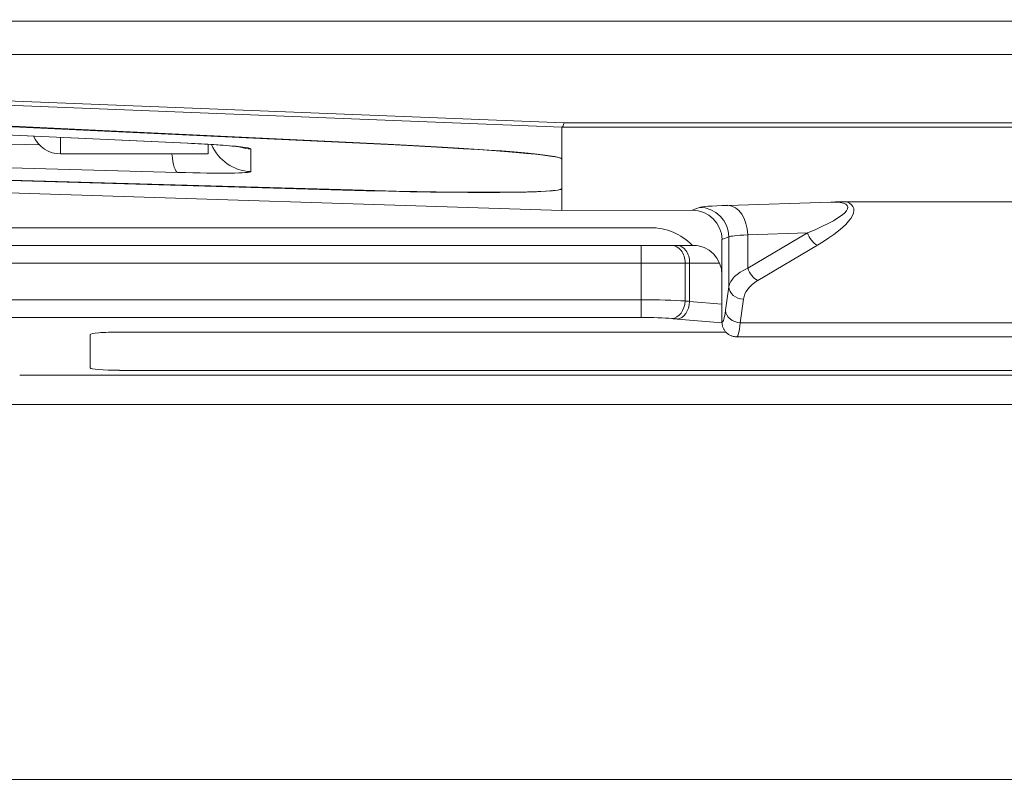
# Model space of a CAD drawing. Header units: millimetres. Extents: x 4 to 836, y 5 to 589.
# Tile 109 of 154: x 657 to 674, y 247 to 260. Entities that reach past the tile are written whole.
import ezdxf

# ---------------------------------------------------------------- set-up
doc = ezdxf.new("R2010")
doc.units = ezdxf.units.MM
doc.layers.add('1', color=7, linetype='Continuous', true_color=0xffffff)
doc.styles.add('ideas_simplex', font='simplex.shx')
doc.dimstyles.get("Standard").update_dxf_attribs({"dimtxt": 0.18, "dimasz": 0.18, "dimexe": 0.18, "dimexo": 0.0625, "dimgap": 0.09, "dimtad": 0, "dimtih": 1, "dimtoh": 1, "dimdec": 4, "dimzin": 0, "dimdsep": 46, "dimtxsty": 'Standard', "dimcen": 0.09, "dimadec": 0, "dimazin": 0, "dimtfac": 1, "dimtdec": 4, "dimtofl": 0, "dimtmove": 0, "dimatfit": 3, "dimfxl": 1, "dimtolj": 1, "dimtzin": 0, "dimarcsym": 0})

# ---------------------------------------------------------------- blocks, each defined once
blk = doc.blocks.new('_U6')
at = {"layer": '1', "color": 152, "lineweight": 13}
for p, q in [((678.538624, 315.211223), (784.688083, 315.211223)), ((650.312249, 253.711148), (784.688083, 253.711148))]:
    blk.add_line(p, q, dxfattribs=at)
at = {"layer": '1', "color": 27, "lineweight": 13}
blk.add_line((782.688083, 315.211223), (782.688083, 253.711148), dxfattribs=at)
at = {"layer": '1', "color": 87, "lineweight": 25}
for p, q in [((781.188083, 293.048685), (775.563083, 293.048685)), ((775.563083, 293.048685), (775.563083, 291.548685)), ((781.188083, 291.548685), (781.188083, 293.048685)), ((775.563083, 277.373685), (775.563083, 275.873685)), ((781.188083, 275.873685), (781.188083, 277.373685)), ((775.563083, 275.873685), (781.188083, 275.873685))]:
    blk.add_line(p, q, dxfattribs=at)
at = {"layer": '1', "color": 27, "lineweight": 18}
for points in [[(782.688083, 315.211223), (783.217064, 312.211225), (782.159102, 312.211221)], [(782.688083, 253.711148), (782.159102, 256.711146), (783.217064, 256.71115)]]:
    blk.add_solid(points, dxfattribs=at)
at = {"layer": '1', "color": 87, "linetype": 'Continuous', "lineweight": 25, "char_height": 3, "attachment_point": 7, "rotation": 90, "line_spacing_factor": 1.204819, "style": 'ideas_simplex'}
for s, insert in [('\\W1.2558;2.421', (781.034583, 277.321185)), ('\\W1.2097;61,5', (773.722083, 278.806185))]:
    blk.add_mtext(s, dxfattribs=dict(at, insert=insert))

msp = doc.modelspace()

# ---------------------------------------------------------------- linework, layer by layer
at = {"layer": '1', "color": 252, "linetype": 'Continuous', "lineweight": 18}
msp.add_line((696.539, 260.211), (655.539, 260.211), dxfattribs=at)
at = {"layer": '1', "color": 9, "linetype": 'Continuous', "lineweight": 18}
for p, q in [((651.219, 259.645), (700.858, 259.645)), ((646.591, 258.753), (659.689, 258.143)), ((652.46, 258.625), (663.209, 258.113)), ((663.078, 258.127), (652.529, 258.629)), ((666.039, 257.876), (666.039, 258.414)), ((659.689, 258.143), (659.698, 258.143)), ((666.039, 257.876), (666.039, 257.373)), ((646.295, 257.63), (666.039, 257)), ((662.485, 257.35), (649.589, 257.721)), ((662.32, 257.348), (649.624, 257.713)), ((666.039, 257), (666.039, 257.373)), ((681.21, 257.148), (670.867, 257.148)), ((668.248, 257.007), (666.039, 257)), ((667.539, 256.711), (640.039, 256.711)), ((668.752, 256.51), (668.752, 255.914)), ((668.254, 256.415), (668.249, 256.416)), ((668.752, 255.914), (668.752, 255.111)), ((668.752, 255.111), (668.752, 255.111)), ((669.003, 254.86), (683.074, 254.86))]:
    msp.add_line(p, q, dxfattribs=at)
at = {"layer": '1', "color": 9, "linetype": 'Continuous', "lineweight": 13}
for p, q in [((650.178, 259.121), (666.074, 258.486)), ((666.039, 258.414), (649.944, 259.057)), ((646.6, 258.753), (659.698, 258.143)), ((646.196, 258.426), (657.18, 258.113)), ((666.074, 258.486), (686.004, 258.486)), ((686.038, 258.414), (666.039, 258.414)), ((663.209, 258.113), (663.209, 258.12)), ((659.523, 257.647), (646.3, 258.024)), ((660.762, 258.048), (660.762, 257.662)), ((662.32, 257.348), (662.32, 257.355)), ((668.85, 257.089), (670.595, 257.145)), ((668.248, 257.007), (668.369, 257.055)), ((669.188, 256.024), (670.2, 256.622)), ((670.2, 256.622), (669.188, 256.59)), ((669.188, 256.59), (669.188, 256.024)), ((668.867, 256.556), (668.752, 256.51)), ((668.867, 255.709), (668.867, 256.556)), ((670.369, 256.412), (669.357, 255.814)), ((668.813, 255.31), (668.867, 255.709)), ((669.116, 255.499), (669.062, 255.1)), ((669.062, 255.1), (683.015, 255.1))]:
    msp.add_line(p, q, dxfattribs=at)
at = {"layer": '1', "color": 27, "linetype": 'Continuous', "lineweight": 13}
msp.add_line((657.539, 257.961), (657.539, 258.243), dxfattribs=at)
at = {"layer": '1', "color": 27, "linetype": 'Continuous', "lineweight": 18}
for p in [(660.039, 258.125), (657.539, 257.961)]:
    msp.add_line(p, (660.039, 257.961), dxfattribs=at)
at = {"layer": '1', "color": 143, "linetype": 'Continuous', "lineweight": 18}
for p, q in [((632.681, 256.411), (667.381, 256.411)), ((667.381, 256.411), (667.903, 256.411)), ((667.903, 256.411), (667.991, 256.411)), ((667.991, 256.411), (668.317, 256.411))]:
    msp.add_line(p, q, dxfattribs=at)
at = {"layer": '1', "color": 143, "linetype": 'Continuous', "lineweight": 13}
for p, q in [((667.381, 256.411), (667.381, 256.111)), ((667.381, 256.111), (632.681, 256.111)), ((667.381, 255.488), (667.381, 256.111)), ((668.126, 256.111), (667.381, 256.111)), ((668.203, 256.111), (668.126, 256.111)), ((668.126, 256.111), (668.126, 255.469)), ((668.712, 256.111), (668.203, 256.111)), ((668.203, 256.111), (668.203, 255.461)), ((627.327, 255.488), (667.381, 255.488)), ((667.381, 255.488), (667.381, 255.189)), ((668.203, 255.461), (668.752, 255.417)), ((667.381, 255.189), (627.327, 255.189)), ((668.754, 255.1), (667.991, 255.162))]:
    msp.add_line(p, q, dxfattribs=at)
at = {"layer": '1', "color": 18, "linetype": 'Continuous', "lineweight": 18}
for p, q in [((668.823, 254.941), (658.539, 254.941)), ((658.039, 254.9), (658.039, 254.333)), ((658.539, 254.292), (693.539, 254.292))]:
    msp.add_line(p, q, dxfattribs=at)
at = {"layer": '1', "color": 251, "linetype": 'Continuous', "lineweight": 18}
msp.add_line((606.683, 247.358), (745.394, 247.358), dxfattribs=at)
at = {"layer": '1', "color": 27, "linetype": 'Continuous', "lineweight": 18}
msp.add_arc((657.539, 258.461), 0.5, 203.1863, 270, dxfattribs=at)
at = {"layer": '1', "color": 9, "linetype": 'Continuous', "lineweight": 18}
msp.add_arc((667.539, 255.711), 1, 44.7722, 90, dxfattribs=at)
for centre, major_axis, ratio, start_param, end_param in [((666.074, 260.413), (-0.04, -2), 0.071515, 0.036335, 0.272374), ((723.251, 258.124), (-57.212, 0.29), 0.001232, 6.28067, 6.283192), ((659.262, 258.099), (-1.5, 0.051), 0.040937, 4.091366, 4.419511), ((661.539, 258.033), (-4.5, 0.157), 0.034878, 3.142813, 4.364543), ((661.739, 258.023), (-4.3, 0.15), 0.034878, 3.142813, 4.364543), ((661.539, 257.53), (-4.5, 0.157), 0.034878, 1.746549, 3.142813), ((661.739, 257.524), (-4.3, 0.15), 0.034878, 1.746549, 3.142813), ((668.246, 256.507), (-0.49, -0.129), 0.987596, 2.887951, 4.455706), ((668.253, 255.915), (-0.133, 0.482), 0.996449, 4.441623, 6.011201)]:
    msp.add_ellipse(centre, major_axis=major_axis, ratio=ratio, start_param=start_param, end_param=end_param, dxfattribs=at)
at = {"layer": '1', "color": 9, "linetype": 'Continuous', "lineweight": 13}
for centre, major_axis, ratio, start_param, end_param in [((660.789, 258.411), (0.75, 0), 0.999391, 3.5385, 4.677482), ((659.262, 258.099), (-1.5, 0.051), 0.040937, 3.142993, 4.091366), ((659.549, 258.396), (-0.021, -0.75), 0.181414, 5.336019, 6.247711), ((660.789, 258.797), (0.75, 0), 0.999391, 4.445419, 4.677482), ((659.262, 257.716), (-1.5, 0.053), 0.040247, 1.746765, 3.143028), ((669.863, 257.051), (-1.5, 0), 0.034921, 5.454154, 6.195919), ((668.85, 256.59), (-0.016, 0.5), 0.675402, 4.69078, 6.235843), ((669.224, 256.602), (-1.661, -0.466), 0.168914, 2.150639, 3.695702), ((669.224, 256.392), (-1.756, -0.661), 0.25011, 2.183188, 3.420184), ((668.369, 256.556), (-0.185, 0.464), 0.995592, 4.334137, 5.901892), ((669.863, 256.551), (-1, 0), 0.052381, 5.454154, 6.195919), ((670.369, 256.622), (-0.127, 0.215), 0.619344, 1.219895, 2.379582), ((669.863, 255.667), (-1, 0), 0.483747, 5.454154, 6.195919), ((669.357, 256.024), (0.127, -0.215), 0.619344, 4.361487, 5.521175), ((669.863, 255.457), (-0.75, 0), 0.644996, 5.454154, 6.195919), ((669.116, 255.709), (-0.248, 0.034), 0.838098, 0.160454, 1.683992), ((668.754, 256.36), (0, -1.25), 0.087489, 6.265753, 6.856035), ((669.062, 255.31), (-0.248, 0.034), 0.838098, 0.160454, 1.683992), ((669.003, 256.36), (0, -1.5), 0.072907, 6.27794, 6.856035)]:
    msp.add_ellipse(centre, major_axis=major_axis, ratio=ratio, start_param=start_param, end_param=end_param, dxfattribs=at)
at = {"layer": '1', "color": 143, "linetype": 'Continuous', "lineweight": 13}
for centre, major_axis, ratio, start_param, end_param in [((667.903, 256.111), (0, -0.3), 0.745356, 1.570796, 3.141593), ((667.991, 256.111), (0, -0.3), 0.707107, 1.570796, 3.141593), ((667.381, 255.431), (-1, 0), 0.056911, 3.87132, 4.712389), ((667.903, 255.469), (0.027, 0.299), 0.743991, 3.263165, 4.779913), ((667.991, 255.461), (0.024, 0.299), 0.705941, 3.256254, 4.76972), ((669.617, 255.594), (-2, 0), 0.093496, 0.729728, 0.785398), ((667.381, 255.132), (-0.7, 0), 0.081301, 3.87132, 4.712389), ((669.617, 255.295), (-2.3, 0), 0.081301, 0.729728, 0.785398)]:
    msp.add_ellipse(centre, major_axis=major_axis, ratio=ratio, start_param=start_param, end_param=end_param, dxfattribs=at)
at = {"layer": '1', "color": 18, "linetype": 'Continuous', "lineweight": 18}
for centre, start_param, end_param in [((658.539, 254.9), 1.570796, 3.141593), ((658.539, 254.333), 3.141593, 4.712389)]:
    msp.add_ellipse(centre, major_axis=(0.5, 0), ratio=0.081033, start_param=start_param, end_param=end_param, dxfattribs=at)
at = {"layer": '1', "color": 9, "linetype": 'Continuous', "lineweight": 18}
for points, knots in [([(660.121, 258.119), (660.206, 258.114), (660.36, 258.103), (660.517, 258.088), (660.587, 258.079), (660.6, 258.077), (660.6, 258.077)], [0, 0, 0, 0, 0.309642, 0.635297, 0.886917, 1, 1, 1, 1]), ([(670.595, 257.145), (670.606, 257.145), (670.617, 257.146), (670.639, 257.146), (670.65, 257.146), (670.683, 257.147), (670.706, 257.147), (670.774, 257.147), (670.82, 257.148), (670.867, 257.148)], [0, 0, 0, 0, 0.125, 0.125, 0.25, 0.25, 0.5, 0.5, 1, 1, 1, 1]), ([(668.752, 255.111), (668.752, 255.094), (668.753, 255.078), (668.758, 255.054), (668.76, 255.046), (668.765, 255.03), (668.768, 255.022), (668.777, 255), (668.785, 254.985), (668.799, 254.965), (668.803, 254.958), (668.814, 254.946), (668.819, 254.939), (668.837, 254.922), (668.849, 254.912), (668.87, 254.898), (668.877, 254.894), (668.891, 254.886), (668.906, 254.879), (668.922, 254.874), (668.937, 254.869), (668.945, 254.867), (668.961, 254.864), (668.974, 254.862), (668.986, 254.861), (668.994, 254.861), (668.998, 254.861), (669.002, 254.861)], [0, 0, 0, 0, 0.125, 0.125, 0.1875, 0.1875, 0.25, 0.25, 0.375, 0.375, 0.4375, 0.4375, 0.5, 0.5, 0.625, 0.625, 0.6875, 0.6875, 0.75, 0.8125, 0.8125, 0.875, 0.875, 0.9375, 0.96875, 0.96875, 1, 1, 1, 1])]:
    msp.add_open_spline(points, degree=3, knots=knots, dxfattribs=at)
at = {"layer": '1', "color": 143, "linetype": 'Continuous', "lineweight": 18}
msp.add_open_spline([(695.233, 254.211), (656.845, 254.211)], degree=1, dxfattribs=at)

# ---------------------------------------------------------------- dimensions: what is measured, and where the dimension line sits
at = {"layer": '1', "color": 87, "linetype": 'Continuous', "lineweight": 25}
dim = msp.add_linear_dim(base=(782.688, 315.211), p1=(647.552, 253.711), p2=(676.039, 315.211), angle=270, text='<>\\P[\\C87;{\\H1.00x;\\Fsimplex.shx;2.421\\Fsimplex.shx;}\\C87; ]', dimstyle='Standard', override={"dimtxt": 3, "dimasz": 3, "dimexe": 2, "dimexo": 2.5, "dimgap": 1.5, "dimtad": 1, "dimtih": 0, "dimtoh": 0, "dimdec": 2, "dimlfac": 1, "dimzin": 8, "dimdsep": 44, "dimlunit": 2, "dimtxsty": 'ideas_simplex', "dimsah": 1, "dimse1": 0, "dimse2": 0, "dimsd1": 0, "dimsd2": 0, "dimclrd": 27, "dimclre": 152, "dimclrt": 87, "dimtol": 0, "dimtm": -0.1, "dimtfac": 0.5, "dimtdec": 2, "dimtofl": 1, "dimtmove": 0, "dimtzin": 8, "dimlwd": 13, "dimlwe": 13}, dxfattribs=at)
dim.commit()
dim.dimension.update_dxf_attribs({"geometry": '_U6', "text_midpoint": (782.688, 284.461), "dimtype": 160})

doc.saveas('drawing.dxf')
